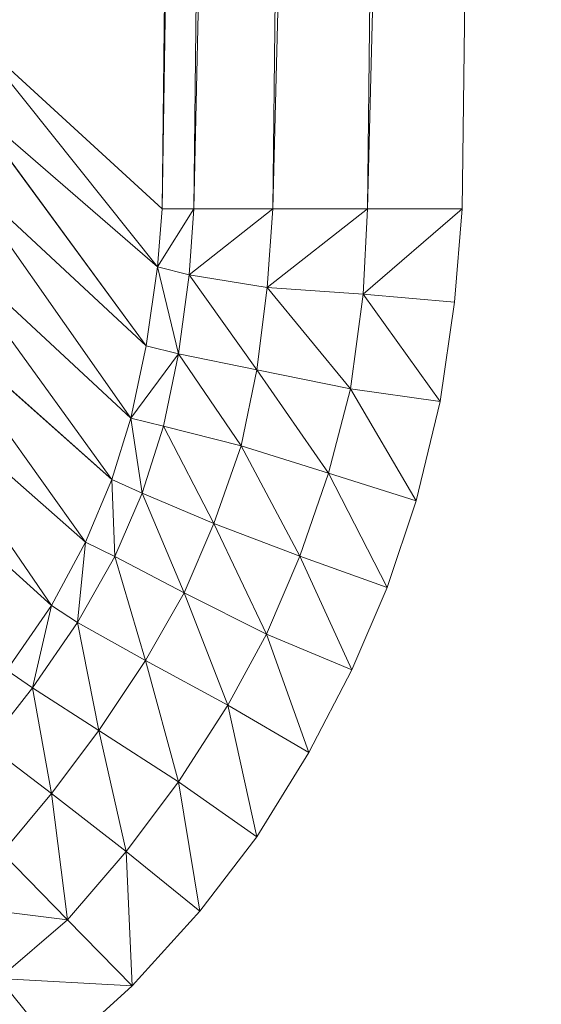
# Model space of a CAD drawing. Header units: metres. Extents: x 391.1 to 427.5, y 12.7 to 29.9.
# Tile 157 of 212: x 408.8645 to 408.8867, y 23.4224 to 23.4644. Entities that reach past the tile are written whole.
import ezdxf

# ---------------------------------------------------------------- set-up
doc = ezdxf.new("R2010")
doc.units = ezdxf.units.M
doc.layers.add('02_MOBILIARIO', color=7, linetype='Continuous', lineweight=18)

# ---------------------------------------------------------------- blocks, each defined once
blk = doc.blocks.new('Family - Plats de dutxa PS-1-153501-01_CLI_AIRE_PS1')
at = {"layer": '02_MOBILIARIO', "color": 253, "true_color": 0xaaaaaa}
for p, q in [((0.742188, 0.4), (0.738817, 0.105562)), ((0.742188, 0.4), (0.738817, 0.105562)), ((0.743536, 0.4), (0.738817, 0.105562)), ((0.738817, 0.105562), (0.743536, 0.4)), ((0.740166, 0.105562), (0.743536, 0.4)), ((0.746907, 0.4), (0.740166, 0.105562)), ((0.740166, 0.105562), (0.743536, 0.4)), ((0.740166, 0.105562), (0.746907, 0.4)), ((0.746907, 0.4), (0.743536, 0.105562)), ((0.746907, 0.4), (0.743536, 0.105562)), ((0.750952, 0.4), (0.743536, 0.105562)), ((0.743536, 0.105562), (0.750952, 0.4)), ((0.747581, 0.105562), (0.750952, 0.4)), ((0.754997, 0.4), (0.747581, 0.105562)), ((0.747581, 0.105562), (0.750952, 0.4)), ((0.747581, 0.105562), (0.754997, 0.4)), ((0.754997, 0.4), (0.751626, 0.105562)), ((0.754997, 0.4), (0.751626, 0.105562)), ((0.730727, 0.112978), (0.738817, 0.105562)), ((0.738615, 0.10309), (0.730727, 0.112978)), ((0.730727, 0.112978), (0.738817, 0.105562)), ((0.730727, 0.112978), (0.738615, 0.10309)), ((0.738129, 0.099724), (0.73049, 0.110131)), ((0.73049, 0.110131), (0.738615, 0.10309)), ((0.73049, 0.110131), (0.738129, 0.099724)), ((0.738615, 0.10309), (0.73049, 0.110131)), ((0.737484, 0.096631), (0.73004, 0.107239)), ((0.73004, 0.107239), (0.738129, 0.099724)), ((0.73004, 0.107239), (0.737484, 0.096631)), ((0.738129, 0.099724), (0.73004, 0.107239)), ((0.738817, 0.105562), (0.738615, 0.10309)), ((0.740166, 0.105562), (0.738615, 0.10309)), ((0.738615, 0.10309), (0.738817, 0.105562)), ((0.738615, 0.10309), (0.740166, 0.105562)), ((0.740166, 0.105562), (0.738817, 0.105562)), ((0.740166, 0.105562), (0.738817, 0.105562)), ((0.743536, 0.105562), (0.739973, 0.10275)), ((0.739973, 0.10275), (0.740166, 0.105562)), ((0.739973, 0.10275), (0.743536, 0.105562)), ((0.740166, 0.105562), (0.739973, 0.10275)), ((0.740166, 0.105562), (0.743536, 0.105562)), ((0.743536, 0.105562), (0.740166, 0.105562)), ((0.743536, 0.105562), (0.743295, 0.102205)), ((0.747581, 0.105562), (0.743295, 0.102205)), ((0.743295, 0.102205), (0.743536, 0.105562)), ((0.743295, 0.102205), (0.747581, 0.105562)), ((0.747581, 0.105562), (0.743536, 0.105562)), ((0.747581, 0.105562), (0.743536, 0.105562)), ((0.751626, 0.105562), (0.747395, 0.101931)), ((0.747395, 0.101931), (0.747581, 0.105562)), ((0.747395, 0.101931), (0.751626, 0.105562)), ((0.747581, 0.105562), (0.747395, 0.101931)), ((0.747581, 0.105562), (0.751626, 0.105562)), ((0.751626, 0.105562), (0.747581, 0.105562)), ((0.751626, 0.105562), (0.751291, 0.101589)), ((0.751626, 0.105562), (0.751291, 0.101589)), ((0.736669, 0.094013), (0.729289, 0.104233)), ((0.729289, 0.104233), (0.737484, 0.096631)), ((0.729289, 0.104233), (0.736669, 0.094013)), ((0.737484, 0.096631), (0.729289, 0.104233)), ((0.738615, 0.10309), (0.738129, 0.099724)), ((0.738129, 0.099724), (0.738615, 0.10309)), ((0.739522, 0.099384), (0.738615, 0.10309)), ((0.738615, 0.10309), (0.739973, 0.10275)), ((0.738615, 0.10309), (0.739522, 0.099384)), ((0.738615, 0.10309), (0.739973, 0.10275)), ((0.739522, 0.099384), (0.739973, 0.10275)), ((0.739973, 0.10275), (0.739522, 0.099384)), ((0.74286, 0.098704), (0.739973, 0.10275)), ((0.739973, 0.10275), (0.743295, 0.102205)), ((0.739973, 0.10275), (0.74286, 0.098704)), ((0.739973, 0.10275), (0.743295, 0.102205)), ((0.743295, 0.102205), (0.74286, 0.098704)), ((0.74286, 0.098704), (0.743295, 0.102205)), ((0.746848, 0.097895), (0.743295, 0.102205)), ((0.743295, 0.102205), (0.747395, 0.101931)), ((0.743295, 0.102205), (0.746848, 0.097895)), ((0.743295, 0.102205), (0.747395, 0.101931)), ((0.746848, 0.097895), (0.747395, 0.101931)), ((0.747395, 0.101931), (0.746848, 0.097895)), ((0.750676, 0.097347), (0.747395, 0.101931)), ((0.747395, 0.101931), (0.751291, 0.101589)), ((0.747395, 0.101931), (0.750676, 0.097347)), ((0.747395, 0.101931), (0.751291, 0.101589)), ((0.73554, 0.091347), (0.728426, 0.101341)), ((0.728426, 0.101341), (0.736669, 0.094013)), ((0.728426, 0.101341), (0.73554, 0.091347)), ((0.736669, 0.094013), (0.728426, 0.101341)), ((0.751291, 0.101589), (0.750676, 0.097347)), ((0.751291, 0.101589), (0.750676, 0.097347)), ((0.738129, 0.099724), (0.737484, 0.096631)), ((0.738129, 0.099724), (0.737484, 0.096631)), ((0.738129, 0.099724), (0.739522, 0.099384)), ((0.739522, 0.099384), (0.738129, 0.099724)), ((0.739522, 0.099384), (0.737484, 0.096631)), ((0.737484, 0.096631), (0.739522, 0.099384)), ((0.738876, 0.096291), (0.739522, 0.099384)), ((0.738876, 0.096291), (0.739522, 0.099384)), ((0.742188, 0.09545), (0.739522, 0.099384)), ((0.739522, 0.099384), (0.74286, 0.098704)), ((0.739522, 0.099384), (0.742188, 0.09545)), ((0.74286, 0.098704), (0.739522, 0.099384)), ((0.734091, 0.088638), (0.727263, 0.098636)), ((0.727263, 0.098636), (0.73554, 0.091347)), ((0.727263, 0.098636), (0.734091, 0.088638)), ((0.73554, 0.091347), (0.727263, 0.098636)), ((0.74286, 0.098704), (0.742188, 0.09545)), ((0.742188, 0.09545), (0.74286, 0.098704)), ((0.745916, 0.094285), (0.74286, 0.098704)), ((0.74286, 0.098704), (0.746848, 0.097895)), ((0.74286, 0.098704), (0.745916, 0.094285)), ((0.746848, 0.097895), (0.74286, 0.098704)), ((0.745916, 0.094285), (0.746848, 0.097895)), ((0.746848, 0.097895), (0.745916, 0.094285)), ((0.749651, 0.093106), (0.746848, 0.097895)), ((0.746848, 0.097895), (0.750676, 0.097347)), ((0.746848, 0.097895), (0.749651, 0.093106)), ((0.750676, 0.097347), (0.746848, 0.097895)), ((0.750676, 0.097347), (0.749651, 0.093106)), ((0.750676, 0.097347), (0.749651, 0.093106)), ((0.737484, 0.096631), (0.736669, 0.094013)), ((0.736669, 0.094013), (0.737484, 0.096631)), ((0.73796, 0.093435), (0.737484, 0.096631)), ((0.737484, 0.096631), (0.738876, 0.096291)), ((0.737484, 0.096631), (0.73796, 0.093435)), ((0.738876, 0.096291), (0.737484, 0.096631)), ((0.73796, 0.093435), (0.738876, 0.096291)), ((0.738876, 0.096291), (0.73796, 0.093435)), ((0.741026, 0.092144), (0.738876, 0.096291)), ((0.738876, 0.096291), (0.742188, 0.09545)), ((0.738876, 0.096291), (0.741026, 0.092144)), ((0.742188, 0.09545), (0.738876, 0.096291)), ((0.725874, 0.096082), (0.734091, 0.088638)), ((0.734091, 0.088638), (0.725874, 0.096082)), ((0.742188, 0.09545), (0.741026, 0.092144)), ((0.741026, 0.092144), (0.742188, 0.09545)), ((0.745916, 0.094285), (0.742188, 0.09545)), ((0.744694, 0.09075), (0.742188, 0.09545)), ((0.742188, 0.09545), (0.745916, 0.094285)), ((0.742188, 0.09545), (0.744694, 0.09075)), ((0.744694, 0.09075), (0.745916, 0.094285)), ((0.745916, 0.094285), (0.744694, 0.09075)), ((0.74842, 0.089412), (0.745916, 0.094285)), ((0.745916, 0.094285), (0.749651, 0.093106)), ((0.745916, 0.094285), (0.74842, 0.089412)), ((0.749651, 0.093106), (0.745916, 0.094285)), ((0.736669, 0.094013), (0.73554, 0.091347)), ((0.73554, 0.091347), (0.736669, 0.094013)), ((0.736795, 0.090731), (0.736669, 0.094013)), ((0.736669, 0.094013), (0.73796, 0.093435)), ((0.736669, 0.094013), (0.736795, 0.090731)), ((0.73796, 0.093435), (0.736669, 0.094013)), ((0.736795, 0.090731), (0.73796, 0.093435)), ((0.73796, 0.093435), (0.736795, 0.090731)), ((0.739755, 0.089187), (0.73796, 0.093435)), ((0.73796, 0.093435), (0.741026, 0.092144)), ((0.73796, 0.093435), (0.739755, 0.089187)), ((0.741026, 0.092144), (0.73796, 0.093435)), ((0.749651, 0.093106), (0.74842, 0.089412)), ((0.749651, 0.093106), (0.74842, 0.089412)), ((0.741026, 0.092144), (0.739755, 0.089187)), ((0.739755, 0.089187), (0.741026, 0.092144)), ((0.743267, 0.087419), (0.741026, 0.092144)), ((0.741026, 0.092144), (0.744694, 0.09075)), ((0.741026, 0.092144), (0.743267, 0.087419)), ((0.744694, 0.09075), (0.741026, 0.092144)), ((0.73554, 0.091347), (0.734091, 0.088638)), ((0.734091, 0.088638), (0.73554, 0.091347)), ((0.735212, 0.087922), (0.73554, 0.091347)), ((0.73554, 0.091347), (0.735212, 0.087922)), ((0.73554, 0.091347), (0.736795, 0.090731)), ((0.736795, 0.090731), (0.73554, 0.091347)), ((0.736795, 0.090731), (0.735212, 0.087922)), ((0.735212, 0.087922), (0.736795, 0.090731)), ((0.738111, 0.086297), (0.736795, 0.090731)), ((0.736795, 0.090731), (0.739755, 0.089187)), ((0.736795, 0.090731), (0.738111, 0.086297)), ((0.739755, 0.089187), (0.736795, 0.090731)), ((0.744694, 0.09075), (0.743267, 0.087419)), ((0.743267, 0.087419), (0.744694, 0.09075)), ((0.746908, 0.085899), (0.744694, 0.09075)), ((0.744694, 0.09075), (0.74842, 0.089412)), ((0.744694, 0.09075), (0.746908, 0.085899)), ((0.74842, 0.089412), (0.744694, 0.09075)), ((0.739755, 0.089187), (0.738111, 0.086297)), ((0.738111, 0.086297), (0.739755, 0.089187)), ((0.743267, 0.087419), (0.739755, 0.089187)), ((0.741614, 0.08439), (0.739755, 0.089187)), ((0.739755, 0.089187), (0.743267, 0.087419)), ((0.739755, 0.089187), (0.741614, 0.08439)), ((0.74842, 0.089412), (0.746908, 0.085899)), ((0.74842, 0.089412), (0.746908, 0.085899)), ((0.734091, 0.088638), (0.732187, 0.085885)), ((0.732187, 0.085885), (0.734091, 0.088638)), ((0.733289, 0.08513), (0.734091, 0.088638)), ((0.734091, 0.088638), (0.733289, 0.08513)), ((0.734091, 0.088638), (0.735212, 0.087922)), ((0.735212, 0.087922), (0.734091, 0.088638)), ((0.735212, 0.087922), (0.733289, 0.08513)), ((0.733289, 0.08513), (0.735212, 0.087922)), ((0.736121, 0.083315), (0.735212, 0.087922)), ((0.735212, 0.087922), (0.738111, 0.086297)), ((0.735212, 0.087922), (0.736121, 0.083315)), ((0.738111, 0.086297), (0.735212, 0.087922)), ((0.741614, 0.08439), (0.743267, 0.087419)), ((0.743267, 0.087419), (0.741614, 0.08439)), ((0.746908, 0.085899), (0.743267, 0.087419)), ((0.745071, 0.082365), (0.743267, 0.087419)), ((0.743267, 0.087419), (0.746908, 0.085899)), ((0.743267, 0.087419), (0.745071, 0.082365)), ((0.738111, 0.086297), (0.736121, 0.083315)), ((0.736121, 0.083315), (0.738111, 0.086297)), ((0.739508, 0.081123), (0.738111, 0.086297)), ((0.738111, 0.086297), (0.741614, 0.08439)), ((0.738111, 0.086297), (0.739508, 0.081123)), ((0.741614, 0.08439), (0.738111, 0.086297)), ((0.733289, 0.08513), (0.732187, 0.085885)), ((0.732187, 0.085885), (0.733289, 0.08513)), ((0.746908, 0.085899), (0.745071, 0.082365)), ((0.746908, 0.085899), (0.745071, 0.082365)), ((0.731375, 0.082692), (0.733289, 0.08513)), ((0.733289, 0.08513), (0.731375, 0.082692)), ((0.734098, 0.080618), (0.733289, 0.08513)), ((0.733289, 0.08513), (0.736121, 0.083315)), ((0.733289, 0.08513), (0.734098, 0.080618)), ((0.736121, 0.083315), (0.733289, 0.08513)), ((0.741614, 0.08439), (0.739508, 0.081123)), ((0.739508, 0.081123), (0.741614, 0.08439)), ((0.742853, 0.078765), (0.741614, 0.08439)), ((0.741614, 0.08439), (0.745071, 0.082365)), ((0.741614, 0.08439), (0.742853, 0.078765)), ((0.745071, 0.082365), (0.741614, 0.08439)), ((0.736121, 0.083315), (0.734098, 0.080618)), ((0.734098, 0.080618), (0.736121, 0.083315)), ((0.737277, 0.078146), (0.736121, 0.083315)), ((0.736121, 0.083315), (0.739508, 0.081123)), ((0.736121, 0.083315), (0.737277, 0.078146)), ((0.739508, 0.081123), (0.736121, 0.083315)), ((0.734098, 0.080618), (0.731375, 0.082692)), ((0.731375, 0.082692), (0.734098, 0.080618)), ((0.745071, 0.082365), (0.742853, 0.078765)), ((0.745071, 0.082365), (0.742853, 0.078765)), ((0.739508, 0.081123), (0.737277, 0.078146)), ((0.737277, 0.078146), (0.739508, 0.081123)), ((0.742853, 0.078765), (0.739508, 0.081123)), ((0.740424, 0.075593), (0.739508, 0.081123)), ((0.739508, 0.081123), (0.742853, 0.078765)), ((0.739508, 0.081123), (0.740424, 0.075593)), ((0.731985, 0.078092), (0.734098, 0.080618)), ((0.734098, 0.080618), (0.731985, 0.078092)), ((0.734772, 0.075225), (0.734098, 0.080618)), ((0.734098, 0.080618), (0.737277, 0.078146)), ((0.734098, 0.080618), (0.734772, 0.075225)), ((0.737277, 0.078146), (0.734098, 0.080618)), ((0.742853, 0.078765), (0.740424, 0.075593)), ((0.742853, 0.078765), (0.740424, 0.075593)), ((0.731985, 0.078092), (0.734772, 0.075225)), ((0.734772, 0.075225), (0.731985, 0.078092)), ((0.734772, 0.075225), (0.737277, 0.078146)), ((0.737277, 0.078146), (0.734772, 0.075225)), ((0.737533, 0.072414), (0.737277, 0.078146)), ((0.737277, 0.078146), (0.740424, 0.075593)), ((0.737277, 0.078146), (0.737533, 0.072414)), ((0.740424, 0.075593), (0.737277, 0.078146)), ((0.729379, 0.075899), (0.734772, 0.075225)), ((0.734772, 0.075225), (0.729379, 0.075899)), ((0.734772, 0.075225), (0.731851, 0.072721)), ((0.731851, 0.072721), (0.734772, 0.075225)), ((0.737533, 0.072414), (0.734772, 0.075225)), ((0.734772, 0.075225), (0.737533, 0.072414)), ((0.740424, 0.075593), (0.737533, 0.072414)), ((0.740424, 0.075593), (0.737533, 0.072414)), ((0.731851, 0.072721), (0.737533, 0.072414)), ((0.737533, 0.072414), (0.731851, 0.072721)), ((0.734405, 0.069573), (0.731851, 0.072721)), ((0.731851, 0.072721), (0.734405, 0.069573)), ((0.737533, 0.072414), (0.734405, 0.069573)), ((0.737533, 0.072414), (0.734405, 0.069573))]:
    blk.add_line(p, q, dxfattribs=at)
blk = doc.blocks.new('LONDR55-XX_ZZ-ARQ-CAA-M3D-Londres55_ifc-1-01_CLI_AIRE_PS1')
at = {"layer": '02_MOBILIARIO', "color": 253, "lineweight": 18, "true_color": 0xaaaaaa}
blk.add_blockref('Family - Plats de dutxa PS-1-153501-01_CLI_AIRE_PS1', (408.131716, 23.350737), dxfattribs=at)

msp = doc.modelspace()

# ---------------------------------------------------------------- block references
at = {"lineweight": 5}
msp.add_blockref('LONDR55-XX_ZZ-ARQ-CAA-M3D-Londres55_ifc-1-01_CLI_AIRE_PS1', (0, 0), dxfattribs=at)

doc.saveas('drawing.dxf')
